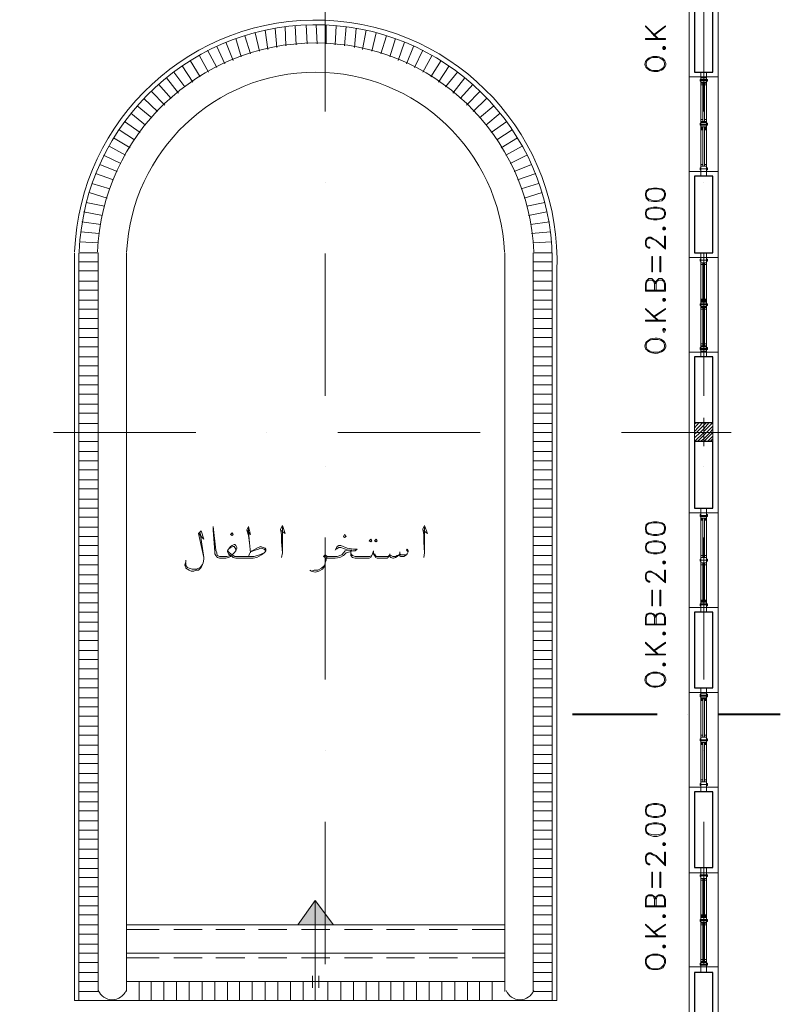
# Model space of a CAD drawing. Header units: metres. Extents: x -35.1 to 33.7, y -25.5 to 18.2.
# Tile 34 of 36: x 19.4 to 27.4, y -0.9 to 9.5. Entities that reach past the tile are written whole.
import ezdxf

# ---------------------------------------------------------------- set-up
doc = ezdxf.new("R2010")
doc.units = ezdxf.units.M
doc.header["$MEASUREMENT"] = 0
for name, color, linetype in [('PDF_ax', 7, 'Continuous'), ('PDF_column', 7, 'Continuous'), ('PDF_hatch-plan', 7, 'Continuous'), ('PDF_khatchin', 7, 'Continuous'), ('PDF_Layer5', 7, 'Continuous'), ('PDF_line-estakhr', 7, 'Continuous'), ('PDF_SECTION', 7, 'Continuous'), ('PDF_textt', 7, 'Continuous'), ('PDF_wall', 7, 'Continuous'), ('PDF_WIN', 7, 'Continuous')]:
    doc.layers.add(name, color=color, linetype=linetype)

msp = doc.modelspace()

# ---------------------------------------------------------------- hatches: boundary and pattern name
at = {"layer": 'PDF_line-estakhr', "transparency": 33554559}
msp.add_hatch(color=256, dxfattribs=at).paths.add_polyline_path([(22.313, -0.022), (22.689, -0.022), (22.602, 0.103), (22.496, 0.238), (22.4, 0.103)])

# ---------------------------------------------------------------- linework, layer by layer
at = {"layer": 'PDF_ax', "lineweight": 9}
for points in [[(22.602, 10.071), (22.602, 8.569)], [(26.599, 10.071), (26.599, 8.569)], [(22.602, 7.818), (22.602, 7.818)], [(26.599, 7.818), (26.599, 7.818)], [(22.602, 7.067), (22.602, 5.564)], [(26.599, 7.067), (26.599, 5.564)], [(19.732, 5.179), (21.235, 5.179)], [(21.986, 5.179), (21.986, 5.179)], [(22.737, 5.179), (24.24, 5.179)], [(24.981, 5.179), (24.981, 5.179)], [(25.732, 5.179), (26.888, 5.179)], [(22.602, 4.822), (22.602, 4.822)], [(26.599, 4.822), (26.599, 4.822)], [(22.602, 4.071), (22.602, 2.569)], [(26.599, 4.071), (26.599, 2.569)], [(22.602, 1.818), (22.602, 1.818)], [(26.599, 1.818), (26.599, 1.818)], [(22.602, 1.066), (22.602, -0.436)], [(26.599, 1.066), (26.599, -0.436)]]:
    msp.add_lwpolyline(points, dxfattribs=at)
at = {"layer": 'PDF_column', "lineweight": 18}
for points in [[(26.599, 5.333), (26.599, 5.034)], [(26.503, 5.266), (26.522, 5.285)], [(26.503, 5.227), (26.551, 5.285)], [(26.503, 5.188), (26.59, 5.285)], [(26.503, 5.16), (26.522, 5.179), (26.599, 5.256), (26.628, 5.285)], [(26.503, 5.121), (26.561, 5.179), (26.599, 5.217), (26.657, 5.285)], [(26.503, 5.083), (26.599, 5.179), (26.599, 5.188), (26.696, 5.285)], [(26.532, 5.083), (26.599, 5.15), (26.628, 5.179), (26.696, 5.246)], [(26.561, 5.083), (26.599, 5.111), (26.667, 5.179), (26.696, 5.217)], [(26.753, 5.179), (26.445, 5.179)], [(26.599, 5.083), (26.696, 5.179)], [(26.638, 5.083), (26.696, 5.14)], [(26.667, 5.083), (26.696, 5.111)]]:
    msp.add_lwpolyline(points, dxfattribs=at)
msp.add_lwpolyline([(26.696, 5.083), (26.503, 5.083), (26.503, 5.285), (26.696, 5.285)], close=True, dxfattribs=at)
at = {"layer": 'PDF_hatch-plan', "lineweight": 18}
for points in [[(22.178, 9.465), (22.188, 9.262)], [(22.284, 9.474), (22.294, 9.272)], [(22.4, 9.484), (22.41, 9.282)], [(22.506, 9.484), (22.516, 9.282)], [(22.612, 9.484), (22.612, 9.282)], [(22.718, 9.474), (22.708, 9.272)], [(22.824, 9.465), (22.805, 9.262)], [(21.755, 9.368), (21.812, 9.176)], [(21.861, 9.397), (21.909, 9.205)], [(21.967, 9.426), (21.995, 9.224)], [(22.073, 9.445), (22.092, 9.243)], [(22.93, 9.445), (22.91, 9.243)], [(23.036, 9.426), (22.997, 9.224)], [(23.142, 9.397), (23.093, 9.205)], [(23.248, 9.368), (23.19, 9.176)], [(21.552, 9.301), (21.629, 9.108)], [(21.658, 9.339), (21.716, 9.147)], [(23.344, 9.339), (23.286, 9.147)], [(23.44, 9.301), (23.373, 9.108)], [(21.273, 9.157), (21.369, 8.983)], [(21.36, 9.214), (21.456, 9.031)], [(21.456, 9.253), (21.543, 9.07)], [(23.536, 9.253), (23.459, 9.07)], [(23.633, 9.214), (23.546, 9.031)], [(23.729, 9.157), (23.633, 8.983)], [(21.09, 9.051), (21.206, 8.877)], [(21.177, 9.108), (21.283, 8.935)], [(23.825, 9.108), (23.719, 8.935)], [(23.912, 9.051), (23.797, 8.877)], [(21.003, 8.983), (21.119, 8.829)], [(23.999, 8.983), (23.874, 8.829)], [(20.84, 8.858), (20.975, 8.704)], [(20.926, 8.925), (21.052, 8.762)], [(24.076, 8.925), (23.951, 8.762)], [(24.163, 8.858), (24.028, 8.704)], [(20.763, 8.781), (20.907, 8.636)], [(24.24, 8.781), (24.095, 8.636)], [(20.686, 8.704), (20.83, 8.569)], [(24.307, 8.704), (24.163, 8.569)], [(20.551, 8.55), (20.705, 8.425)], [(20.618, 8.627), (20.772, 8.502)], [(24.384, 8.627), (24.23, 8.502)], [(24.451, 8.55), (24.297, 8.425)], [(20.483, 8.463), (20.647, 8.347)], [(24.519, 8.463), (24.355, 8.347)], [(20.426, 8.376), (20.589, 8.27)], [(24.577, 8.376), (24.413, 8.27)], [(20.368, 8.29), (20.541, 8.184)], [(24.634, 8.29), (24.461, 8.184)], [(20.32, 8.203), (20.493, 8.107)], [(24.683, 8.203), (24.509, 8.107)], [(20.223, 8.01), (20.406, 7.933)], [(20.262, 8.107), (20.445, 8.02)], [(24.731, 8.107), (24.557, 8.02)], [(24.779, 8.01), (24.596, 7.933)], [(20.175, 7.914), (20.368, 7.847)], [(24.827, 7.914), (24.634, 7.847)], [(20.137, 7.808), (20.329, 7.75)], [(24.856, 7.808), (24.673, 7.75)], [(20.108, 7.712), (20.3, 7.654)], [(24.894, 7.712), (24.702, 7.654)], [(20.079, 7.606), (20.271, 7.567)], [(24.923, 7.606), (24.731, 7.567)], [(20.05, 7.51), (20.252, 7.471)], [(24.943, 7.51), (24.75, 7.471)], [(20.031, 7.404), (20.233, 7.375)], [(24.972, 7.404), (24.769, 7.375)], [(20.021, 7.298), (20.214, 7.278)], [(24.981, 7.298), (24.779, 7.278)], [(20.011, 7.192), (20.204, 7.182)], [(24.991, 7.192), (24.798, 7.182)], [(20.204, 7.076), (20.002, 7.076)], [(25, 7.076), (24.798, 7.076)], [(20.204, 6.98), (20.002, 6.98)], [(25, 6.98), (24.798, 6.98)], [(20.204, 6.884), (20.002, 6.884)], [(25, 6.884), (24.798, 6.884)], [(20.204, 6.778), (20.002, 6.778)], [(25, 6.778), (24.798, 6.778)], [(20.204, 6.681), (20.002, 6.681)], [(25, 6.681), (24.798, 6.681)], [(20.204, 6.575), (20.002, 6.575)], [(25, 6.575), (24.798, 6.575)], [(20.204, 6.479), (20.002, 6.479)], [(25, 6.479), (24.798, 6.479)], [(20.204, 6.383), (20.002, 6.383)], [(25, 6.383), (24.798, 6.383)], [(20.204, 6.277), (20.002, 6.277)], [(25, 6.277), (24.798, 6.277)], [(20.204, 6.18), (20.002, 6.18)], [(25, 6.18), (24.798, 6.18)], [(20.204, 6.084), (20.002, 6.084)], [(25, 6.084), (24.798, 6.084)], [(20.204, 5.978), (20.002, 5.978)], [(25, 5.978), (24.798, 5.978)], [(20.204, 5.882), (20.002, 5.882)], [(25, 5.882), (24.798, 5.882)], [(20.204, 5.776), (20.002, 5.776)], [(25, 5.776), (24.798, 5.776)], [(20.204, 5.68), (20.002, 5.68)], [(25, 5.68), (24.798, 5.68)], [(20.204, 5.583), (20.002, 5.583)], [(25, 5.583), (24.798, 5.583)], [(20.204, 5.477), (20.002, 5.477)], [(25, 5.477), (24.798, 5.477)], [(20.204, 5.381), (20.002, 5.381)], [(25, 5.381), (24.798, 5.381)], [(20.204, 5.275), (20.002, 5.275)], [(25, 5.275), (24.798, 5.275)], [(20.204, 5.179), (20.002, 5.179)], [(25, 5.179), (24.798, 5.179)], [(20.204, 5.083), (20.002, 5.083)], [(25, 5.083), (24.798, 5.083)], [(20.204, 4.977), (20.002, 4.977)], [(25, 4.977), (24.798, 4.977)], [(20.204, 4.88), (20.002, 4.88)], [(20.204, 4.784), (20.002, 4.784)], [(25, 4.88), (24.798, 4.88)], [(25, 4.784), (24.798, 4.784)], [(20.204, 4.678), (20.002, 4.678)], [(20.204, 4.582), (20.002, 4.582)], [(25, 4.678), (24.798, 4.678)], [(25, 4.582), (24.798, 4.582)], [(20.204, 4.476), (20.002, 4.476)], [(25, 4.476), (24.798, 4.476)], [(20.204, 4.379), (20.002, 4.379)], [(25, 4.379), (24.798, 4.379)], [(20.204, 4.283), (20.002, 4.283)], [(25, 4.283), (24.798, 4.283)], [(20.204, 4.177), (20.002, 4.177)], [(25, 4.177), (24.798, 4.177)], [(20.204, 4.081), (20.002, 4.081)], [(25, 4.081), (24.798, 4.081)], [(20.204, 3.985), (20.002, 3.985)], [(25, 3.985), (24.798, 3.985)], [(20.204, 3.879), (20.002, 3.879)], [(25, 3.879), (24.798, 3.879)], [(20.204, 3.782), (20.002, 3.782)], [(25, 3.782), (24.798, 3.782)], [(20.204, 3.676), (20.002, 3.676)], [(25, 3.676), (24.798, 3.676)], [(20.204, 3.58), (20.002, 3.58)], [(25, 3.58), (24.798, 3.58)], [(20.204, 3.484), (20.002, 3.484)], [(25, 3.484), (24.798, 3.484)], [(20.204, 3.378), (20.002, 3.378)], [(25, 3.378), (24.798, 3.378)], [(20.204, 3.281), (20.002, 3.281)], [(25, 3.281), (24.798, 3.281)], [(20.204, 3.176), (20.002, 3.176)], [(25, 3.176), (24.798, 3.176)], [(20.204, 3.079), (20.002, 3.079)], [(25, 3.079), (24.798, 3.079)], [(20.204, 2.983), (20.002, 2.983)], [(25, 2.983), (24.798, 2.983)], [(20.204, 2.877), (20.002, 2.877)], [(25, 2.877), (24.798, 2.877)], [(20.204, 2.781), (20.002, 2.781)], [(25, 2.781), (24.798, 2.781)], [(20.204, 2.684), (20.002, 2.684)], [(25, 2.684), (24.798, 2.684)], [(20.204, 2.578), (20.002, 2.578)], [(25, 2.578), (24.798, 2.578)], [(20.204, 2.482), (20.002, 2.482)], [(25, 2.482), (24.798, 2.482)], [(20.204, 2.376), (20.002, 2.376)], [(25, 2.376), (24.798, 2.376)], [(20.204, 2.28), (20.002, 2.28)], [(20.204, 2.184), (20.002, 2.184)], [(25, 2.28), (24.798, 2.28)], [(25, 2.184), (24.798, 2.184)], [(20.204, 2.078), (20.002, 2.078)], [(20.204, 1.981), (20.002, 1.981)], [(25, 2.078), (24.798, 2.078)], [(25, 1.981), (24.798, 1.981)], [(20.204, 1.875), (20.002, 1.875)], [(25, 1.875), (24.798, 1.875)], [(20.204, 1.779), (20.002, 1.779)], [(25, 1.779), (24.798, 1.779)], [(20.204, 1.683), (20.002, 1.683)], [(25, 1.683), (24.798, 1.683)], [(20.204, 1.577), (20.002, 1.577)], [(25, 1.577), (24.798, 1.577)], [(20.204, 1.48), (20.002, 1.48)], [(25, 1.48), (24.798, 1.48)], [(20.204, 1.384), (20.002, 1.384)], [(25, 1.384), (24.798, 1.384)], [(20.204, 1.278), (20.002, 1.278)], [(25, 1.278), (24.798, 1.278)], [(20.204, 1.182), (20.002, 1.182)], [(25, 1.182), (24.798, 1.182)], [(20.204, 1.076), (20.002, 1.076)], [(25, 1.076), (24.798, 1.076)], [(20.204, 0.98), (20.002, 0.98)], [(25, 0.98), (24.798, 0.98)], [(20.204, 0.883), (20.002, 0.883)], [(25, 0.883), (24.798, 0.883)], [(20.204, 0.777), (20.002, 0.777)], [(25, 0.777), (24.798, 0.777)], [(20.204, 0.681), (20.002, 0.681)], [(25, 0.681), (24.798, 0.681)], [(20.204, 0.575), (20.002, 0.575)], [(25, 0.575), (24.798, 0.575)], [(20.204, 0.479), (20.002, 0.479)], [(25, 0.479), (24.798, 0.479)], [(20.204, 0.382), (20.002, 0.382)], [(25, 0.382), (24.798, 0.382)], [(20.204, 0.277), (20.002, 0.277)], [(25, 0.277), (24.798, 0.277)], [(20.204, 0.18), (20.002, 0.18)], [(25, 0.18), (24.798, 0.18)], [(20.204, 0.084), (20.002, 0.084)], [(25, 0.084), (24.798, 0.084)], [(20.204, -0.022), (20.002, -0.022)], [(25, -0.022), (24.798, -0.022)], [(20.204, -0.118), (20.002, -0.118)], [(25, -0.118), (24.798, -0.118)], [(20.204, -0.224), (20.002, -0.224)], [(25, -0.224), (24.798, -0.224)], [(20.204, -0.321), (20.002, -0.321)], [(25, -0.321), (24.798, -0.321)], [(20.204, -0.417), (20.002, -0.417)], [(25, -0.417), (24.798, -0.417)], [(20.204, -0.523), (20.002, -0.523)], [(20.204, -0.619), (20.002, -0.619)], [(20.637, -0.619), (20.637, -0.821)], [(20.763, -0.619), (20.763, -0.821)], [(20.898, -0.619), (20.898, -0.821)], [(21.032, -0.619), (21.032, -0.821)], [(21.167, -0.619), (21.167, -0.821)], [(21.302, -0.619), (21.302, -0.821)], [(21.437, -0.619), (21.437, -0.821)], [(21.572, -0.619), (21.572, -0.821)], [(21.697, -0.619), (21.697, -0.821)], [(21.832, -0.619), (21.832, -0.821)], [(21.967, -0.619), (21.967, -0.821)], [(22.101, -0.619), (22.101, -0.821)], [(22.236, -0.619), (22.236, -0.821)], [(22.371, -0.619), (22.371, -0.821)], [(22.496, -0.619), (22.496, -0.821)], [(22.631, -0.619), (22.631, -0.821)], [(22.766, -0.619), (22.766, -0.821)], [(22.901, -0.619), (22.901, -0.821)], [(23.036, -0.619), (23.036, -0.821)], [(23.17, -0.619), (23.17, -0.821)], [(23.296, -0.619), (23.296, -0.821)], [(23.431, -0.619), (23.431, -0.821)], [(23.565, -0.619), (23.565, -0.821)], [(23.7, -0.619), (23.7, -0.821)], [(23.835, -0.619), (23.835, -0.821)], [(23.97, -0.619), (23.97, -0.821)], [(24.105, -0.619), (24.105, -0.821)], [(24.23, -0.619), (24.23, -0.821)], [(24.365, -0.619), (24.365, -0.821)], [(25, -0.523), (24.798, -0.523)], [(25, -0.619), (24.798, -0.619)], [(20.204, -0.725), (20.002, -0.725)]]:
    msp.add_lwpolyline(points, dxfattribs=at)
msp.add_lwpolyline([(24.798, -0.725), (25, -0.725)], close=True, dxfattribs=at)
at = {"layer": 'PDF_khatchin', "lineweight": 18}
for points in [[(20.849, -0.07), (20.503, -0.07)], [(21.302, -0.07), (21.003, -0.07)], [(21.755, -0.07), (21.447, -0.07)], [(22.198, -0.07), (21.899, -0.07)], [(22.65, -0.07), (22.352, -0.07)], [(23.103, -0.07), (22.805, -0.07)], [(23.546, -0.07), (23.248, -0.07)], [(23.999, -0.07), (23.7, -0.07)], [(24.5, -0.07), (24.153, -0.07)], [(20.849, -0.369), (20.503, -0.369)], [(21.302, -0.369), (21.003, -0.369)], [(21.755, -0.369), (21.447, -0.369)], [(22.198, -0.369), (21.899, -0.369)], [(22.65, -0.369), (22.352, -0.369)], [(23.103, -0.369), (22.805, -0.369)], [(23.546, -0.369), (23.248, -0.369)], [(23.999, -0.369), (23.7, -0.369)], [(24.5, -0.369), (24.153, -0.369)]]:
    msp.add_lwpolyline(points, dxfattribs=at)
at = {"layer": 'PDF_Layer5', "lineweight": 13}
for points in [[(26.445, 11.227), (26.445, -1.968), (26.753, -1.968), (26.753, 11.728), (18.403, 11.728)], [(26.445, 8.935), (26.753, 8.935)], [(26.445, 7.933), (26.753, 7.933)], [(26.753, 7.028), (26.445, 7.028), (26.753, 7.028)], [(26.445, 4.331), (26.753, 4.331)], [(26.445, 3.33), (26.753, 3.33)], [(26.445, 2.434), (26.753, 2.434)], [(26.445, 1.432), (26.753, 1.432)], [(26.753, 0.527), (26.445, 0.527), (26.753, 0.527)]]:
    msp.add_lwpolyline(points, dxfattribs=at)
for points in [[(26.753, 6.026), (26.445, 6.026)], [(26.753, -0.465), (26.445, -0.465)]]:
    msp.add_lwpolyline(points, close=True, dxfattribs=at)
at = {"layer": 'PDF_line-estakhr', "lineweight": 18}
msp.add_lwpolyline([(19.956, 7.086, -1), (25.049, 6.884), (25.049, -0.821), (19.954, -0.821), (19.954, 7.076)], format="xyb", dxfattribs=at)
for points in [[(20.002, 7.076), (20.002, -0.821)], [(20.204, 7.076), (20.204, -0.725)], [(20.503, 7.076), (20.503, -0.725)], [(24.5, 7.076), (24.5, -0.725)], [(24.798, 7.076), (24.798, -0.725)], [(25, -0.725), (25, 6.884), (25, -0.821)], [(22.496, -0.619), (22.496, 0.238), (22.313, -0.022)], [(22.496, 0.238), (22.689, -0.022)], [(24.5, -0.022), (20.503, -0.022)], [(24.5, -0.321), (20.503, -0.321)], [(24.5, -0.619), (20.503, -0.619)], [(22.467, -0.561), (22.467, -0.687)], [(22.535, -0.561), (22.535, -0.687)]]:
    msp.add_lwpolyline(points, dxfattribs=at)
for centre, radius, start, end in [((22.501, 6.985), 2.499, 357.7203, 177.7203), ((22.501, 6.985), 2.307, 2.4774, 177.5281), ((22.501, 6.985), 1.998, 2.8455, 177.16), ((19.886, 7.088), 5.165, 357.7331, 357.7467), ((20.353, -0.653), 0.159, 202.6209, 337.3791), ((24.659, -0.653), 0.159, 202.6209, 337.3791)]:
    msp.add_arc(centre, radius, start, end, dxfattribs=at)
at = {"layer": 'PDF_SECTION', "lineweight": 40}
for points in [[(25.212, 2.203), (26.108, 2.203)], [(26.426, 2.203), (26.426, 2.203)], [(26.753, 2.203), (27.408, 2.203)]]:
    msp.add_lwpolyline(points, dxfattribs=at)
at = {"layer": 'PDF_textt', "lineweight": 20}
for points in [[(26.118, 9.339), (25.983, 9.474), (25.983, 9.465), (26.108, 9.339)], [(26.069, 9.368), (26.195, 9.465), (26.195, 9.474), (26.069, 9.378)], [(26.185, 7.721), (26.156, 7.741), (26.108, 7.75), (26.069, 7.75), (26.021, 7.741), (25.992, 7.721)], [(26.002, 7.731), (25.992, 7.702), (25.992, 7.683), (26.002, 7.654)], [(26.175, 7.654), (26.185, 7.683), (26.185, 7.702), (26.175, 7.731)], [(25.992, 7.664), (26.021, 7.644), (26.069, 7.625), (26.108, 7.625), (26.156, 7.644), (26.185, 7.664)], [(26.185, 7.519), (26.156, 7.538), (26.108, 7.548), (26.069, 7.548), (26.021, 7.538), (25.992, 7.519)], [(26.002, 7.529), (25.992, 7.5), (25.992, 7.481), (26.002, 7.452)], [(26.175, 7.452), (26.185, 7.481), (26.185, 7.5), (26.175, 7.529)], [(25.992, 7.461), (26.021, 7.442), (26.069, 7.433), (26.108, 7.433), (26.156, 7.442), (26.185, 7.461)], [(26.185, 7.124), (26.185, 7.25), (26.195, 7.25), (26.195, 7.115), (26.098, 7.201), (26.06, 7.221), (26.041, 7.23), (26.021, 7.23), (26.002, 7.221), (25.992, 7.201), (25.992, 7.163), (26.002, 7.144), (26.021, 7.134), (26.031, 7.134), (26.031, 7.124), (26.021, 7.124), (26.002, 7.134), (25.992, 7.144), (25.983, 7.163), (25.983, 7.201), (25.992, 7.221), (26.002, 7.23), (26.021, 7.24), (26.041, 7.24), (26.06, 7.23), (26.098, 7.211), (26.195, 7.124)], [(26.098, 6.749), (26.079, 6.778), (26.069, 6.787), (26.05, 6.806), (26.021, 6.806), (26.002, 6.787), (25.992, 6.778), (25.983, 6.749), (25.983, 6.672), (26.195, 6.672), (26.195, 6.749), (26.185, 6.778), (26.175, 6.787), (26.156, 6.806), (26.127, 6.806), (26.108, 6.787), (26.098, 6.778), (26.079, 6.749)], [(26.079, 6.681), (26.079, 6.749), (26.069, 6.778), (26.05, 6.787), (26.021, 6.787), (26.002, 6.778), (25.992, 6.749), (25.992, 6.681), (26.185, 6.681), (26.185, 6.749), (26.175, 6.778), (26.156, 6.787), (26.127, 6.787), (26.108, 6.778), (26.098, 6.749), (26.098, 6.681)], [(26.118, 6.363), (25.983, 6.489), (25.983, 6.479), (26.108, 6.363)], [(26.069, 6.392), (26.195, 6.479), (26.195, 6.489), (26.069, 6.402)], [(21.793, 3.869), (21.803, 3.898), (21.812, 3.917), (21.832, 3.927), (21.88, 3.956), (21.918, 3.975), (21.947, 3.965), (21.967, 3.956), (21.976, 3.946), (21.976, 3.927), (21.967, 3.917), (21.957, 3.908), (21.928, 3.888), (21.88, 3.859), (21.841, 3.85), (21.784, 3.85), (21.697, 3.85), (21.687, 3.85), (21.658, 3.85), (21.629, 3.859), (21.62, 3.869), (21.61, 3.879), (21.601, 3.869), (21.581, 3.859), (21.552, 3.85), (21.524, 3.85), (21.514, 3.85), (21.504, 3.85), (21.485, 3.85), (21.466, 3.859), (21.447, 3.879), (21.437, 3.898), (21.437, 3.917), (21.418, 4.148), (21.418, 4.187), (21.447, 3.936), (21.456, 3.908), (21.456, 3.898), (21.466, 3.879), (21.485, 3.869), (21.504, 3.869), (21.514, 3.869), (21.524, 3.869), (21.562, 3.869), (21.601, 3.879), (21.581, 3.898), (21.572, 3.917), (21.572, 3.927), (21.581, 3.946), (21.601, 3.975), (21.62, 3.985), (21.639, 3.994), (21.649, 3.994), (21.658, 3.985), (21.668, 3.965), (21.668, 3.956), (21.658, 3.927), (21.639, 3.908), (21.62, 3.888), (21.629, 3.879), (21.649, 3.869), (21.687, 3.869), (21.697, 3.869), (21.812, 3.869), (21.851, 3.869), (21.909, 3.888), (21.957, 3.908)], [(21.774, 4.148), (21.812, 4.1), (21.793, 4.187), (21.774, 4.148), (21.793, 4.09), (21.803, 4.013), (21.812, 3.908)], [(21.803, 4.013), (21.793, 4.129), (21.793, 4.177)], [(22.13, 4.148), (22.178, 4.11), (22.15, 4.196), (22.13, 4.158), (22.14, 4.1), (22.14, 4.023), (22.15, 3.908), (22.14, 3.859)], [(22.15, 3.908), (22.15, 3.985), (22.15, 4.119), (22.15, 4.177)], [(23.633, 4.148), (23.681, 4.11), (23.652, 4.196), (23.633, 4.158), (23.642, 4.1), (23.642, 4.023), (23.652, 3.908), (23.642, 3.859)], [(23.652, 3.908), (23.652, 3.985), (23.652, 4.119), (23.652, 4.177)], [(26.185, 4.196), (26.156, 4.216), (26.108, 4.225), (26.069, 4.225), (26.021, 4.216), (25.992, 4.196)], [(26.002, 4.206), (25.992, 4.177), (25.992, 4.158), (26.002, 4.119)], [(26.175, 4.119), (26.185, 4.158), (26.185, 4.177), (26.175, 4.206)], [(21.264, 4.11), (21.321, 4.052), (21.292, 4.139), (21.264, 4.11), (21.321, 3.859), (21.283, 4.119)], [(25.992, 4.129), (26.021, 4.11), (26.069, 4.1), (26.108, 4.1), (26.156, 4.11), (26.185, 4.129)], [(21.658, 3.927), (21.658, 3.946), (21.649, 3.965), (21.639, 3.975), (21.629, 3.975), (21.601, 3.965), (21.581, 3.946)], [(21.812, 3.917), (21.861, 3.936), (21.899, 3.946), (21.918, 3.956), (21.928, 3.956), (21.957, 3.946), (21.976, 3.927)], [(22.708, 3.936), (22.727, 3.975), (22.747, 3.985), (22.766, 3.985), (22.833, 3.956), (22.901, 3.946), (22.939, 3.946), (22.92, 3.927), (22.891, 3.927), (22.862, 3.917), (22.824, 3.908), (22.795, 3.879), (22.756, 3.859), (22.708, 3.85), (22.641, 3.85), (22.622, 3.85), (22.612, 3.85), (22.612, 3.83), (22.602, 3.802), (22.593, 3.763), (22.573, 3.734), (22.535, 3.715), (22.496, 3.705), (22.458, 3.715), (22.439, 3.725)], [(22.612, 3.83), (22.602, 3.85), (22.602, 3.859), (22.583, 3.869), (22.602, 3.888), (22.622, 3.869), (22.631, 3.869), (22.641, 3.869), (22.689, 3.869), (22.727, 3.869), (22.776, 3.888), (22.814, 3.927), (22.843, 3.936), (22.882, 3.936), (22.843, 3.936), (22.766, 3.965), (22.747, 3.965), (22.718, 3.946)], [(26.185, 3.994), (26.156, 4.013), (26.108, 4.023), (26.069, 4.023), (26.021, 4.013), (25.992, 3.994)], [(26.002, 4.004), (25.992, 3.975), (25.992, 3.956), (26.002, 3.927)], [(26.175, 3.927), (26.185, 3.956), (26.185, 3.975), (26.175, 4.004)], [(21.321, 3.859), (21.321, 3.84), (21.312, 3.802), (21.302, 3.773), (21.292, 3.753), (21.273, 3.734), (21.264, 3.725), (21.235, 3.725), (21.215, 3.715), (21.186, 3.715), (21.167, 3.725), (21.148, 3.734), (21.129, 3.744), (21.129, 3.753), (21.119, 3.773), (21.119, 3.782), (21.129, 3.811), (21.129, 3.83)], [(21.572, 3.927), (21.581, 3.917), (21.591, 3.908), (21.62, 3.888)], [(22.622, 3.859), (22.602, 3.869), (22.593, 3.879)], [(23.479, 3.917), (23.459, 3.936), (23.469, 3.946), (23.479, 3.927), (23.479, 3.917), (23.469, 3.898), (23.459, 3.888), (23.45, 3.879), (23.431, 3.869), (23.411, 3.869), (23.402, 3.869), (23.382, 3.879), (23.382, 3.888), (23.363, 3.869), (23.344, 3.859), (23.325, 3.85), (23.315, 3.85), (23.296, 3.859), (23.286, 3.869), (23.276, 3.879), (23.267, 3.859), (23.257, 3.85), (23.228, 3.85), (23.199, 3.85), (23.18, 3.85), (23.151, 3.85), (23.132, 3.859), (23.122, 3.879), (23.113, 3.898), (23.113, 3.927), (23.103, 3.898), (23.093, 3.879), (23.084, 3.859), (23.065, 3.85), (23.045, 3.85), (23.016, 3.85), (22.968, 3.85), (22.92, 3.85), (22.891, 3.859), (22.872, 3.879), (22.872, 3.908), (22.872, 3.927)], [(23.103, 3.898), (23.093, 3.879), (23.074, 3.869), (23.045, 3.869), (23.016, 3.869), (22.987, 3.869), (22.92, 3.869), (22.891, 3.879), (22.882, 3.888), (22.872, 3.908)], [(23.122, 3.898), (23.132, 3.879), (23.142, 3.869), (23.17, 3.869), (23.199, 3.869), (23.238, 3.869), (23.267, 3.869), (23.276, 3.879), (23.286, 3.888), (23.296, 3.879), (23.315, 3.869), (23.344, 3.869), (23.363, 3.879), (23.382, 3.888), (23.392, 3.898), (23.402, 3.888), (23.411, 3.888), (23.44, 3.888), (23.459, 3.888), (23.469, 3.898)], [(23.286, 3.898), (23.286, 3.888)], [(23.392, 3.917), (23.392, 3.898)], [(25.992, 3.936), (26.021, 3.917), (26.069, 3.908), (26.108, 3.908), (26.156, 3.917), (26.185, 3.936)], [(21.312, 3.802), (21.302, 3.782), (21.283, 3.753), (21.244, 3.734), (21.215, 3.734), (21.196, 3.734), (21.167, 3.744), (21.148, 3.753), (21.129, 3.773), (21.129, 3.782), (21.129, 3.802)], [(22.458, 3.715), (22.487, 3.725), (22.525, 3.725), (22.564, 3.744), (22.593, 3.773), (22.602, 3.802)], [(26.185, 3.599), (26.185, 3.725), (26.195, 3.725), (26.195, 3.59), (26.098, 3.676), (26.06, 3.696), (26.041, 3.705), (26.021, 3.705), (26.002, 3.696), (25.992, 3.676), (25.992, 3.638), (26.002, 3.619), (26.021, 3.609), (26.031, 3.609), (26.031, 3.599), (26.021, 3.599), (26.002, 3.609), (25.992, 3.619), (25.983, 3.638), (25.983, 3.676), (25.992, 3.696), (26.002, 3.705), (26.021, 3.715), (26.041, 3.715), (26.06, 3.705), (26.098, 3.686), (26.195, 3.599)], [(26.098, 3.224), (26.079, 3.253), (26.069, 3.262), (26.05, 3.272), (26.021, 3.272), (26.002, 3.262), (25.992, 3.253), (25.983, 3.224), (25.983, 3.147), (26.195, 3.147), (26.195, 3.224), (26.185, 3.253), (26.175, 3.262), (26.156, 3.272), (26.127, 3.272), (26.108, 3.262), (26.098, 3.253), (26.079, 3.224)], [(26.079, 3.156), (26.079, 3.224), (26.069, 3.253), (26.05, 3.262), (26.021, 3.262), (26.002, 3.253), (25.992, 3.224), (25.992, 3.156), (26.185, 3.156), (26.185, 3.224), (26.175, 3.253), (26.156, 3.262), (26.127, 3.262), (26.108, 3.253), (26.098, 3.224), (26.098, 3.156)], [(26.118, 2.838), (25.983, 2.964), (25.983, 2.954), (26.108, 2.838)], [(26.069, 2.867), (26.195, 2.954), (26.195, 2.964), (26.069, 2.877)], [(26.185, 1.22), (26.156, 1.24), (26.108, 1.249), (26.069, 1.249), (26.021, 1.24), (25.992, 1.22)], [(26.002, 1.23), (25.992, 1.192), (25.992, 1.172), (26.002, 1.143)], [(25.992, 1.153), (26.021, 1.134), (26.069, 1.124), (26.108, 1.124), (26.156, 1.134), (26.185, 1.153)], [(26.175, 1.143), (26.185, 1.172), (26.185, 1.192), (26.175, 1.23)], [(26.185, 1.018), (26.156, 1.037), (26.108, 1.047), (26.069, 1.047), (26.021, 1.037), (25.992, 1.018)], [(26.002, 1.028), (25.992, 0.999), (25.992, 0.98), (26.002, 0.951)], [(25.992, 0.96), (26.021, 0.941), (26.069, 0.931), (26.108, 0.931), (26.156, 0.941), (26.185, 0.96)], [(26.175, 0.951), (26.185, 0.98), (26.185, 0.999), (26.175, 1.028)], [(26.185, 0.614), (26.185, 0.748), (26.195, 0.748), (26.195, 0.604), (26.098, 0.7), (26.06, 0.72), (26.041, 0.729), (26.021, 0.729), (26.002, 0.72), (25.992, 0.7), (25.992, 0.662), (26.002, 0.633), (26.021, 0.623), (26.031, 0.623), (26.031, 0.614), (26.021, 0.614), (26.002, 0.623), (25.992, 0.633), (25.983, 0.662), (25.983, 0.7), (25.992, 0.72), (26.002, 0.729), (26.021, 0.739), (26.041, 0.739), (26.06, 0.729), (26.098, 0.71), (26.195, 0.614)], [(26.098, 0.248), (26.079, 0.277), (26.069, 0.286), (26.05, 0.296), (26.021, 0.296), (26.002, 0.286), (25.992, 0.277), (25.983, 0.248), (25.983, 0.171), (26.195, 0.171), (26.195, 0.248), (26.185, 0.277), (26.175, 0.286), (26.156, 0.296), (26.127, 0.296), (26.108, 0.286), (26.098, 0.277), (26.079, 0.248)], [(26.079, 0.18), (26.079, 0.248), (26.069, 0.277), (26.05, 0.286), (26.021, 0.286), (26.002, 0.277), (25.992, 0.248), (25.992, 0.18), (26.185, 0.18), (26.185, 0.248), (26.175, 0.277), (26.156, 0.286), (26.127, 0.286), (26.108, 0.277), (26.098, 0.248), (26.098, 0.18)], [(26.118, -0.138), (25.983, -0.012), (25.983, -0.022), (26.108, -0.138)], [(26.069, -0.109), (26.195, -0.022), (26.195, -0.012), (26.069, -0.099)]]:
    msp.add_lwpolyline(points, dxfattribs=at)
for points in [[(26.195, 9.339), (25.983, 9.339), (25.983, 9.33), (26.195, 9.33)], [(26.166, 9.234), (26.175, 9.224), (26.185, 9.224), (26.195, 9.234), (26.195, 9.243), (26.185, 9.253), (26.175, 9.253), (26.166, 9.243)], [(26.175, 9.234), (26.185, 9.234), (26.185, 9.243), (26.175, 9.243)], [(25.992, 9.06), (26.002, 9.031), (26.031, 9.012), (26.06, 9.002), (26.118, 9.002), (26.147, 9.012), (26.175, 9.031), (26.185, 9.06), (26.185, 9.079), (26.175, 9.108), (26.147, 9.128), (26.118, 9.137), (26.06, 9.137), (26.031, 9.128), (26.002, 9.108), (25.992, 9.079)], [(25.983, 7.683), (25.992, 7.654), (26.021, 7.625), (26.069, 7.616), (26.108, 7.616), (26.156, 7.625), (26.185, 7.654), (26.195, 7.683), (26.195, 7.702), (26.185, 7.731), (26.156, 7.75), (26.108, 7.76), (26.069, 7.76), (26.021, 7.75), (25.992, 7.731), (25.983, 7.702)], [(25.983, 7.481), (25.992, 7.452), (26.021, 7.433), (26.069, 7.423), (26.108, 7.423), (26.156, 7.433), (26.185, 7.452), (26.195, 7.481), (26.195, 7.5), (26.185, 7.529), (26.156, 7.548), (26.108, 7.558), (26.069, 7.558), (26.021, 7.548), (25.992, 7.529), (25.983, 7.5)], [(26.166, 7.327), (26.175, 7.317), (26.185, 7.317), (26.195, 7.327), (26.195, 7.336), (26.185, 7.346), (26.175, 7.346), (26.166, 7.336)], [(26.175, 7.327), (26.185, 7.327), (26.185, 7.336), (26.175, 7.336)], [(26.06, 7.038), (26.06, 6.874), (26.05, 6.874), (26.05, 7.038)], [(26.147, 7.038), (26.147, 6.874), (26.137, 6.874), (26.137, 7.038)], [(26.166, 6.575), (26.175, 6.566), (26.185, 6.566), (26.195, 6.575), (26.195, 6.585), (26.185, 6.595), (26.175, 6.595), (26.166, 6.585)], [(26.175, 6.575), (26.185, 6.575), (26.185, 6.585), (26.175, 6.585)], [(26.195, 6.363), (25.983, 6.363), (25.983, 6.354), (26.195, 6.354)], [(26.166, 6.258), (26.175, 6.238), (26.185, 6.238), (26.195, 6.258), (26.195, 6.267), (26.185, 6.277), (26.175, 6.277), (26.166, 6.267)], [(26.175, 6.258), (26.185, 6.258), (26.185, 6.267), (26.175, 6.267)], [(25.992, 6.084), (26.002, 6.055), (26.031, 6.036), (26.06, 6.026), (26.118, 6.026), (26.147, 6.036), (26.175, 6.055), (26.185, 6.084), (26.185, 6.103), (26.175, 6.132), (26.147, 6.152), (26.118, 6.161), (26.06, 6.161), (26.031, 6.152), (26.002, 6.132), (25.992, 6.103)], [(25.983, 4.158), (25.992, 4.119), (26.021, 4.1), (26.069, 4.09), (26.108, 4.09), (26.156, 4.1), (26.185, 4.119), (26.195, 4.158), (26.195, 4.177), (26.185, 4.206), (26.156, 4.225), (26.108, 4.235), (26.069, 4.235), (26.021, 4.225), (25.992, 4.206), (25.983, 4.177)], [(21.62, 4.09), (21.629, 4.1), (21.62, 4.119), (21.601, 4.1)], [(22.805, 4.071), (22.824, 4.081), (22.805, 4.1), (22.795, 4.081)], [(23.084, 4.052), (23.093, 4.033), (23.084, 4.023), (23.065, 4.033)], [(23.142, 4.052), (23.151, 4.033), (23.142, 4.023), (23.122, 4.033)], [(25.983, 3.956), (25.992, 3.927), (26.021, 3.908), (26.069, 3.898), (26.108, 3.898), (26.156, 3.908), (26.185, 3.927), (26.195, 3.956), (26.195, 3.975), (26.185, 4.004), (26.156, 4.023), (26.108, 4.033), (26.069, 4.033), (26.021, 4.023), (25.992, 4.004), (25.983, 3.975)], [(26.166, 3.802), (26.175, 3.792), (26.185, 3.792), (26.195, 3.802), (26.195, 3.811), (26.185, 3.821), (26.175, 3.821), (26.166, 3.811)], [(26.175, 3.802), (26.185, 3.802), (26.185, 3.811), (26.175, 3.811)], [(26.06, 3.513), (26.06, 3.349), (26.05, 3.349), (26.05, 3.513)], [(26.147, 3.513), (26.147, 3.349), (26.137, 3.349), (26.137, 3.513)], [(26.166, 3.05), (26.175, 3.041), (26.185, 3.041), (26.195, 3.05), (26.195, 3.06), (26.185, 3.07), (26.175, 3.07), (26.166, 3.06)], [(26.175, 3.05), (26.185, 3.05), (26.185, 3.06), (26.175, 3.06)], [(26.195, 2.838), (25.983, 2.838), (25.983, 2.829), (26.195, 2.829)], [(26.166, 2.723), (26.175, 2.713), (26.185, 2.713), (26.195, 2.723), (26.195, 2.732), (26.185, 2.742), (26.175, 2.742), (26.166, 2.732)], [(26.175, 2.723), (26.185, 2.723), (26.185, 2.732), (26.175, 2.732)], [(25.992, 2.559), (26.002, 2.53), (26.031, 2.511), (26.06, 2.501), (26.118, 2.501), (26.147, 2.511), (26.175, 2.53), (26.185, 2.559), (26.185, 2.578), (26.175, 2.607), (26.147, 2.627), (26.118, 2.636), (26.06, 2.636), (26.031, 2.627), (26.002, 2.607), (25.992, 2.578)], [(25.983, 1.172), (25.992, 1.143), (26.021, 1.124), (26.069, 1.114), (26.108, 1.114), (26.156, 1.124), (26.185, 1.143), (26.195, 1.172), (26.195, 1.192), (26.185, 1.23), (26.156, 1.249), (26.108, 1.259), (26.069, 1.259), (26.021, 1.249), (25.992, 1.23), (25.983, 1.192)], [(25.983, 0.98), (25.992, 0.951), (26.021, 0.931), (26.069, 0.912), (26.108, 0.912), (26.156, 0.931), (26.185, 0.951), (26.195, 0.98), (26.195, 0.999), (26.185, 1.028), (26.156, 1.047), (26.108, 1.057), (26.069, 1.057), (26.021, 1.047), (25.992, 1.028), (25.983, 0.999)], [(26.166, 0.826), (26.175, 0.816), (26.185, 0.816), (26.195, 0.826), (26.195, 0.835), (26.185, 0.845), (26.175, 0.845), (26.166, 0.835)], [(26.175, 0.826), (26.185, 0.826), (26.185, 0.835), (26.175, 0.835)], [(26.06, 0.537), (26.06, 0.373), (26.05, 0.373), (26.05, 0.537)], [(26.147, 0.537), (26.147, 0.373), (26.137, 0.373), (26.137, 0.537)], [(26.166, 0.065), (26.175, 0.055), (26.185, 0.055), (26.195, 0.065), (26.195, 0.074), (26.185, 0.084), (26.175, 0.084), (26.166, 0.074)], [(26.175, 0.065), (26.185, 0.065), (26.185, 0.074), (26.175, 0.074)], [(26.195, -0.138), (25.983, -0.138), (25.983, -0.147), (26.195, -0.147)], [(26.166, -0.253), (26.175, -0.263), (26.185, -0.263), (26.195, -0.253), (26.195, -0.244), (26.185, -0.234), (26.175, -0.234), (26.166, -0.244)], [(26.175, -0.253), (26.185, -0.253), (26.185, -0.244), (26.175, -0.244)], [(25.983, -0.427), (25.992, -0.446), (26.012, -0.475), (26.031, -0.484), (26.06, -0.494), (26.118, -0.494), (26.147, -0.484), (26.166, -0.475), (26.185, -0.446), (26.195, -0.427), (26.195, -0.388), (26.185, -0.369), (26.166, -0.349), (26.147, -0.34), (26.118, -0.33), (26.06, -0.33), (26.031, -0.34), (26.012, -0.349), (25.992, -0.369), (25.983, -0.388)], [(25.992, -0.417), (26.002, -0.446), (26.031, -0.475), (26.06, -0.484), (26.118, -0.484), (26.147, -0.475), (26.175, -0.446), (26.185, -0.417), (26.185, -0.398), (26.175, -0.369), (26.147, -0.349), (26.118, -0.34), (26.06, -0.34), (26.031, -0.349), (26.002, -0.369), (25.992, -0.398)]]:
    msp.add_lwpolyline(points, close=True, dxfattribs=at)
for centre in [(26.089, 9.07), (26.089, 6.094), (26.089, 2.569)]:
    msp.add_ellipse(centre, major_axis=(0.11, 0.001), ratio=0.7288, start_param=3.371341, end_param=9.654526, dxfattribs=at)
at = {"layer": 'PDF_wall', "lineweight": 30}
for points in [[(26.696, 9.783), (26.503, 9.783), (26.503, 8.983), (26.696, 8.983)], [(26.696, 7.885), (26.503, 7.885), (26.503, 7.076), (26.696, 7.076)], [(26.696, 5.978), (26.503, 5.978), (26.503, 5.285), (26.696, 5.285)], [(26.696, 4.379), (26.696, 5.083), (26.503, 5.083), (26.503, 4.379)], [(26.696, 3.281), (26.503, 3.281), (26.503, 2.482), (26.696, 2.482)], [(26.696, 1.384), (26.503, 1.384), (26.503, 0.585), (26.696, 0.585)], [(26.696, -0.523), (26.503, -0.523), (26.503, -1.216), (26.696, -1.216)]]:
    msp.add_lwpolyline(points, close=True, dxfattribs=at)
at = {"layer": 'PDF_WIN', "lineweight": 18}
for points in [[(26.628, 8.935), (26.57, 8.935), (26.57, 8.983), (26.628, 8.983)], [(26.57, 8.887), (26.561, 8.887), (26.561, 8.906), (26.57, 8.906)], [(26.628, 8.935), (26.57, 8.935), (26.57, 8.896), (26.628, 8.896)], [(26.57, 8.906), (26.628, 8.906), (26.628, 8.925), (26.57, 8.925)], [(26.628, 8.896), (26.628, 8.877), (26.57, 8.877), (26.57, 8.896)], [(26.609, 8.848), (26.609, 8.868), (26.628, 8.868), (26.57, 8.868), (26.57, 8.896), (26.628, 8.896), (26.628, 8.868), (26.628, 8.848)], [(26.57, 8.848), (26.59, 8.848), (26.59, 8.868), (26.57, 8.868)], [(26.59, 8.848), (26.57, 8.848), (26.57, 8.868), (26.59, 8.868)], [(26.628, 8.848), (26.609, 8.848), (26.609, 8.868), (26.628, 8.868)], [(26.638, 8.887), (26.628, 8.887), (26.628, 8.906), (26.638, 8.906)], [(26.57, 8.444), (26.561, 8.444), (26.561, 8.425), (26.57, 8.425)], [(26.57, 8.463), (26.57, 8.482), (26.59, 8.482), (26.59, 8.463)], [(26.59, 8.482), (26.57, 8.482), (26.57, 8.463), (26.59, 8.463)], [(26.57, 8.434), (26.628, 8.434), (26.628, 8.453), (26.57, 8.453)], [(26.628, 8.425), (26.628, 8.405), (26.57, 8.405), (26.57, 8.425)], [(26.628, 8.463), (26.628, 8.482), (26.609, 8.482), (26.609, 8.463)], [(26.609, 8.482), (26.628, 8.482), (26.628, 8.463), (26.609, 8.463)], [(26.638, 8.444), (26.628, 8.444), (26.628, 8.425), (26.638, 8.425)], [(26.59, 8.376), (26.57, 8.376), (26.57, 8.405), (26.59, 8.405)], [(26.57, 8.386), (26.59, 8.386), (26.59, 8.396), (26.57, 8.396)], [(26.609, 8.376), (26.628, 8.376), (26.628, 8.405), (26.609, 8.405)], [(26.628, 8.386), (26.609, 8.386), (26.609, 8.396), (26.628, 8.396)], [(26.57, 7.991), (26.57, 8.01), (26.59, 8.01), (26.59, 7.991)], [(26.59, 8.01), (26.57, 8.01), (26.57, 7.991), (26.59, 7.991)], [(26.628, 7.991), (26.628, 8.01), (26.609, 8.01), (26.609, 7.991)], [(26.609, 8.01), (26.628, 8.01), (26.628, 7.991), (26.609, 7.991)], [(26.57, 7.972), (26.561, 7.972), (26.561, 7.953), (26.57, 7.953), (26.57, 7.962)], [(26.57, 7.962), (26.57, 7.991), (26.628, 7.991), (26.628, 7.962), (26.628, 7.933), (26.57, 7.933), (26.57, 7.962), (26.628, 7.962)], [(26.628, 7.991), (26.57, 7.991), (26.57, 7.962), (26.628, 7.962)], [(26.628, 7.933), (26.57, 7.933), (26.57, 7.962), (26.628, 7.962)], [(26.628, 7.885), (26.57, 7.885), (26.57, 7.933), (26.628, 7.933)], [(26.638, 7.972), (26.628, 7.972), (26.628, 7.953), (26.638, 7.953)], [(26.628, 7.028), (26.57, 7.028), (26.57, 7.076), (26.628, 7.076)], [(26.57, 6.989), (26.561, 6.989), (26.561, 7.009), (26.57, 7.009)], [(26.57, 6.999), (26.57, 7.028), (26.628, 7.028), (26.628, 6.999), (26.628, 6.97), (26.57, 6.97), (26.57, 6.999), (26.628, 6.999)], [(26.628, 7.028), (26.57, 7.028), (26.57, 6.999), (26.628, 6.999)], [(26.609, 6.951), (26.609, 6.97), (26.628, 6.97), (26.57, 6.97), (26.57, 6.999), (26.628, 6.999), (26.628, 6.97), (26.628, 6.951)], [(26.57, 6.951), (26.59, 6.951), (26.59, 6.97), (26.57, 6.97)], [(26.59, 6.951), (26.57, 6.951), (26.57, 6.97), (26.59, 6.97)], [(26.628, 6.951), (26.609, 6.951), (26.609, 6.97), (26.628, 6.97)], [(26.638, 6.989), (26.628, 6.989), (26.628, 7.009), (26.638, 7.009)], [(26.59, 6.585), (26.57, 6.585), (26.57, 6.556), (26.59, 6.556)], [(26.57, 6.566), (26.57, 6.575), (26.59, 6.575), (26.59, 6.566)], [(26.57, 6.537), (26.628, 6.537), (26.628, 6.556), (26.57, 6.556)], [(26.609, 6.585), (26.628, 6.585), (26.628, 6.556), (26.609, 6.556)], [(26.628, 6.566), (26.628, 6.575), (26.609, 6.575), (26.609, 6.566)], [(26.57, 6.537), (26.561, 6.537), (26.561, 6.518), (26.57, 6.518)], [(26.628, 6.527), (26.628, 6.508), (26.57, 6.508), (26.57, 6.527)], [(26.57, 6.479), (26.59, 6.479), (26.59, 6.498), (26.57, 6.498)], [(26.59, 6.479), (26.57, 6.479), (26.57, 6.498), (26.59, 6.498)], [(26.628, 6.479), (26.609, 6.479), (26.609, 6.498), (26.628, 6.498)], [(26.609, 6.479), (26.628, 6.479), (26.628, 6.498), (26.609, 6.498)], [(26.638, 6.537), (26.628, 6.537), (26.628, 6.518), (26.638, 6.518)], [(26.57, 6.094), (26.57, 6.113), (26.59, 6.113), (26.59, 6.094)], [(26.59, 6.113), (26.57, 6.113), (26.57, 6.094), (26.59, 6.094)], [(26.628, 6.094), (26.57, 6.094), (26.57, 6.065), (26.628, 6.065)], [(26.57, 6.065), (26.628, 6.065), (26.628, 6.084), (26.57, 6.084)], [(26.628, 6.055), (26.628, 6.036), (26.57, 6.036), (26.57, 6.055)], [(26.628, 6.094), (26.628, 6.113), (26.609, 6.113), (26.609, 6.094)], [(26.609, 6.113), (26.628, 6.113), (26.628, 6.094), (26.609, 6.094)], [(26.638, 6.075), (26.628, 6.075), (26.628, 6.055), (26.638, 6.055)], [(26.628, 5.978), (26.57, 5.978), (26.57, 6.026), (26.628, 6.026)], [(26.628, 4.331), (26.57, 4.331), (26.57, 4.379), (26.628, 4.379)], [(26.57, 4.293), (26.561, 4.293), (26.561, 4.312), (26.57, 4.312)], [(26.57, 4.302), (26.628, 4.302), (26.628, 4.331), (26.57, 4.331)], [(26.628, 4.331), (26.57, 4.331), (26.57, 4.302), (26.628, 4.302)], [(26.609, 4.254), (26.609, 4.273), (26.628, 4.273), (26.57, 4.273), (26.57, 4.302), (26.628, 4.302), (26.628, 4.273), (26.628, 4.254)], [(26.628, 4.293), (26.628, 4.273), (26.57, 4.273), (26.57, 4.293)], [(26.59, 4.254), (26.57, 4.254), (26.57, 4.273), (26.59, 4.273)], [(26.57, 4.254), (26.59, 4.254), (26.59, 4.264), (26.57, 4.264)], [(26.628, 4.254), (26.609, 4.254), (26.609, 4.264), (26.628, 4.264)], [(26.638, 4.293), (26.628, 4.293), (26.628, 4.312), (26.638, 4.312)], [(26.57, 3.859), (26.57, 3.879), (26.59, 3.879), (26.59, 3.859)], [(26.59, 3.879), (26.57, 3.879), (26.57, 3.859), (26.59, 3.859)], [(26.57, 3.83), (26.57, 3.859), (26.628, 3.859), (26.628, 3.83), (26.628, 3.802), (26.57, 3.802), (26.57, 3.83), (26.628, 3.83)], [(26.628, 3.859), (26.628, 3.879), (26.609, 3.879), (26.609, 3.859)], [(26.609, 3.879), (26.628, 3.879), (26.628, 3.859), (26.609, 3.859)], [(26.57, 3.84), (26.561, 3.84), (26.561, 3.821), (26.57, 3.821)], [(26.57, 3.782), (26.59, 3.782), (26.59, 3.802), (26.57, 3.802)], [(26.59, 3.782), (26.57, 3.782), (26.57, 3.802), (26.59, 3.802)], [(26.628, 3.782), (26.609, 3.782), (26.609, 3.802), (26.628, 3.802)], [(26.609, 3.782), (26.628, 3.782), (26.628, 3.802), (26.609, 3.802)], [(26.638, 3.84), (26.628, 3.84), (26.628, 3.821), (26.638, 3.821)], [(26.57, 3.397), (26.57, 3.407), (26.59, 3.407), (26.59, 3.397)], [(26.59, 3.407), (26.57, 3.407), (26.57, 3.387), (26.59, 3.387)], [(26.57, 3.368), (26.628, 3.368), (26.628, 3.387), (26.57, 3.387)], [(26.628, 3.387), (26.57, 3.387), (26.57, 3.359), (26.628, 3.359)], [(26.628, 3.359), (26.628, 3.33), (26.57, 3.33), (26.57, 3.359)], [(26.628, 3.281), (26.57, 3.281), (26.57, 3.33), (26.628, 3.33)], [(26.628, 3.397), (26.628, 3.407), (26.609, 3.407), (26.609, 3.397)], [(26.609, 3.407), (26.628, 3.407), (26.628, 3.387), (26.609, 3.387)], [(26.638, 3.368), (26.628, 3.368), (26.628, 3.349), (26.638, 3.349)], [(26.57, 2.386), (26.561, 2.386), (26.561, 2.415), (26.57, 2.415)], [(26.628, 2.434), (26.57, 2.434), (26.57, 2.482), (26.628, 2.482)], [(26.628, 2.434), (26.57, 2.434), (26.57, 2.405), (26.628, 2.405)], [(26.57, 2.405), (26.628, 2.405), (26.628, 2.424), (26.57, 2.424)], [(26.609, 2.347), (26.609, 2.367), (26.628, 2.367), (26.57, 2.367), (26.57, 2.405), (26.628, 2.405), (26.628, 2.367), (26.628, 2.347)], [(26.628, 2.395), (26.628, 2.376), (26.57, 2.376), (26.57, 2.395)], [(26.638, 2.386), (26.628, 2.386), (26.628, 2.415), (26.638, 2.415)], [(26.57, 2.357), (26.59, 2.357), (26.59, 2.367), (26.57, 2.367)], [(26.59, 2.347), (26.57, 2.347), (26.57, 2.367), (26.59, 2.367)], [(26.628, 2.357), (26.609, 2.357), (26.609, 2.367), (26.628, 2.367)], [(26.57, 1.962), (26.57, 1.981), (26.59, 1.981), (26.59, 1.962)], [(26.59, 1.981), (26.57, 1.981), (26.57, 1.962), (26.59, 1.962)], [(26.628, 1.962), (26.628, 1.981), (26.609, 1.981), (26.609, 1.962)], [(26.609, 1.981), (26.628, 1.981), (26.628, 1.962), (26.609, 1.962)], [(26.57, 1.943), (26.561, 1.943), (26.561, 1.923), (26.57, 1.923)], [(26.57, 1.933), (26.628, 1.933), (26.628, 1.962), (26.57, 1.962)], [(26.628, 1.923), (26.628, 1.904), (26.57, 1.904), (26.57, 1.923)], [(26.59, 1.885), (26.57, 1.885), (26.57, 1.904), (26.59, 1.904)], [(26.57, 1.885), (26.59, 1.885), (26.59, 1.895), (26.57, 1.895)], [(26.609, 1.885), (26.628, 1.885), (26.628, 1.904), (26.609, 1.904)], [(26.628, 1.885), (26.609, 1.885), (26.609, 1.895), (26.628, 1.895)], [(26.638, 1.943), (26.628, 1.943), (26.628, 1.923), (26.638, 1.923)], [(26.57, 1.471), (26.561, 1.471), (26.561, 1.452), (26.57, 1.452), (26.57, 1.461)], [(26.57, 1.49), (26.57, 1.509), (26.59, 1.509), (26.59, 1.49)], [(26.59, 1.509), (26.57, 1.509), (26.57, 1.49), (26.59, 1.49)], [(26.57, 1.461), (26.57, 1.49), (26.628, 1.49), (26.628, 1.461), (26.628, 1.432), (26.57, 1.432), (26.57, 1.461), (26.628, 1.461)], [(26.628, 1.49), (26.57, 1.49), (26.57, 1.461), (26.628, 1.461)], [(26.628, 1.432), (26.57, 1.432), (26.57, 1.461), (26.628, 1.461)], [(26.628, 1.49), (26.628, 1.509), (26.609, 1.509), (26.609, 1.49)], [(26.609, 1.509), (26.628, 1.509), (26.628, 1.49), (26.609, 1.49)], [(26.638, 1.471), (26.628, 1.471), (26.628, 1.452), (26.638, 1.452)], [(26.628, 1.384), (26.57, 1.384), (26.57, 1.432), (26.628, 1.432)], [(26.628, 0.527), (26.57, 0.527), (26.57, 0.585), (26.628, 0.585)], [(26.57, 0.508), (26.628, 0.508), (26.628, 0.527), (26.57, 0.527)], [(26.628, 0.527), (26.57, 0.527), (26.57, 0.498), (26.628, 0.498)], [(26.57, 0.488), (26.561, 0.488), (26.561, 0.508), (26.57, 0.508)], [(26.628, 0.498), (26.628, 0.469), (26.57, 0.469), (26.57, 0.498)], [(26.609, 0.45), (26.609, 0.469), (26.628, 0.469), (26.57, 0.469), (26.57, 0.498), (26.628, 0.498), (26.628, 0.469), (26.628, 0.45)], [(26.57, 0.45), (26.59, 0.45), (26.59, 0.469), (26.57, 0.469)], [(26.59, 0.45), (26.57, 0.45), (26.57, 0.469), (26.59, 0.469)], [(26.628, 0.45), (26.609, 0.45), (26.609, 0.469), (26.628, 0.469)], [(26.638, 0.488), (26.628, 0.488), (26.628, 0.508), (26.638, 0.508)], [(26.57, 0.036), (26.561, 0.036), (26.561, 0.016), (26.57, 0.016)], [(26.59, 0.084), (26.57, 0.084), (26.57, 0.065), (26.59, 0.065)], [(26.57, 0.065), (26.57, 0.074), (26.59, 0.074), (26.59, 0.065)], [(26.57, 0.036), (26.628, 0.036), (26.628, 0.055), (26.57, 0.055)], [(26.628, 0.026), (26.628, 0.007), (26.57, 0.007), (26.57, 0.026)], [(26.609, 0.084), (26.628, 0.084), (26.628, 0.065), (26.609, 0.065)], [(26.628, 0.065), (26.628, 0.074), (26.609, 0.074), (26.609, 0.065)], [(26.638, 0.036), (26.628, 0.036), (26.628, 0.016), (26.638, 0.016)], [(26.57, -0.022), (26.59, -0.022), (26.59, -0.003), (26.57, -0.003)], [(26.59, -0.022), (26.57, -0.022), (26.57, -0.003), (26.59, -0.003)], [(26.628, -0.022), (26.609, -0.022), (26.609, -0.003), (26.628, -0.003)], [(26.609, -0.022), (26.628, -0.022), (26.628, -0.003), (26.609, -0.003)], [(26.57, -0.407), (26.57, -0.388), (26.59, -0.388), (26.59, -0.407)], [(26.59, -0.388), (26.57, -0.388), (26.57, -0.407), (26.59, -0.407)], [(26.628, -0.407), (26.57, -0.407), (26.57, -0.436), (26.628, -0.436)], [(26.628, -0.407), (26.628, -0.388), (26.609, -0.388), (26.609, -0.407)], [(26.609, -0.388), (26.628, -0.388), (26.628, -0.407), (26.609, -0.407)], [(26.57, -0.436), (26.628, -0.436), (26.628, -0.417), (26.57, -0.417)], [(26.628, -0.446), (26.628, -0.465), (26.57, -0.465), (26.57, -0.446)], [(26.628, -0.523), (26.57, -0.523), (26.57, -0.465), (26.628, -0.465)], [(26.638, -0.427), (26.628, -0.427), (26.628, -0.446), (26.638, -0.446)]]:
    msp.add_lwpolyline(points, close=True, dxfattribs=at)
for points in [[(26.57, 8.01), (26.57, 8.925)], [(26.59, 8.463), (26.59, 8.848)], [(26.609, 8.463), (26.609, 8.848)], [(26.628, 8.01), (26.628, 8.848)], [(26.57, 8.463), (26.628, 8.463), (26.628, 8.434), (26.57, 8.434), (26.628, 8.434), (26.628, 8.405), (26.57, 8.405)], [(26.59, 8.01), (26.59, 8.405)], [(26.609, 8.01), (26.609, 8.405)], [(26.57, 6.113), (26.57, 7.018)], [(26.59, 6.556), (26.59, 6.951)], [(26.609, 6.556), (26.609, 6.951)], [(26.628, 6.113), (26.628, 6.951)], [(26.57, 6.556), (26.628, 6.556), (26.628, 6.527), (26.57, 6.527), (26.628, 6.527), (26.628, 6.498), (26.57, 6.498)], [(26.59, 6.113), (26.59, 6.498)], [(26.609, 6.113), (26.609, 6.498)], [(26.57, 6.065), (26.57, 6.026), (26.628, 6.026), (26.628, 6.065), (26.57, 6.065), (26.57, 6.075), (26.561, 6.075), (26.561, 6.055), (26.57, 6.055)], [(26.57, 3.407), (26.57, 4.322)], [(26.59, 3.859), (26.59, 4.254)], [(26.609, 3.859), (26.609, 4.254)], [(26.628, 3.407), (26.628, 4.254)], [(26.57, 3.859), (26.628, 3.859), (26.628, 3.83), (26.57, 3.83), (26.628, 3.83), (26.628, 3.802), (26.57, 3.802)], [(26.59, 3.407), (26.59, 3.802)], [(26.609, 3.407), (26.609, 3.802)], [(26.57, 3.368), (26.561, 3.368), (26.561, 3.349), (26.57, 3.349), (26.57, 3.359), (26.628, 3.359), (26.628, 3.33), (26.57, 3.33), (26.57, 3.359)], [(26.57, 1.509), (26.57, 2.424)], [(26.59, 1.962), (26.59, 2.347)], [(26.609, 1.962), (26.609, 2.347)], [(26.628, 1.509), (26.628, 2.347)], [(26.57, 1.962), (26.628, 1.962), (26.628, 1.933), (26.57, 1.933), (26.628, 1.933), (26.628, 1.904), (26.57, 1.904)], [(26.59, 1.509), (26.59, 1.904)], [(26.609, 1.509), (26.609, 1.904)], [(26.57, -0.388), (26.57, 0.517)], [(26.59, 0.065), (26.59, 0.45)], [(26.609, 0.065), (26.609, 0.45)], [(26.628, -0.388), (26.628, 0.45)], [(26.57, 0.065), (26.628, 0.065), (26.628, 0.026), (26.57, 0.026), (26.628, 0.026), (26.628, -0.003), (26.57, -0.003)], [(26.59, -0.388), (26.59, -0.003)], [(26.609, -0.388), (26.609, -0.003)], [(26.57, -0.436), (26.57, -0.465), (26.628, -0.465), (26.628, -0.436), (26.57, -0.436), (26.57, -0.427), (26.561, -0.427), (26.561, -0.446), (26.57, -0.446)]]:
    msp.add_lwpolyline(points, dxfattribs=at)

doc.saveas('drawing.dxf')
